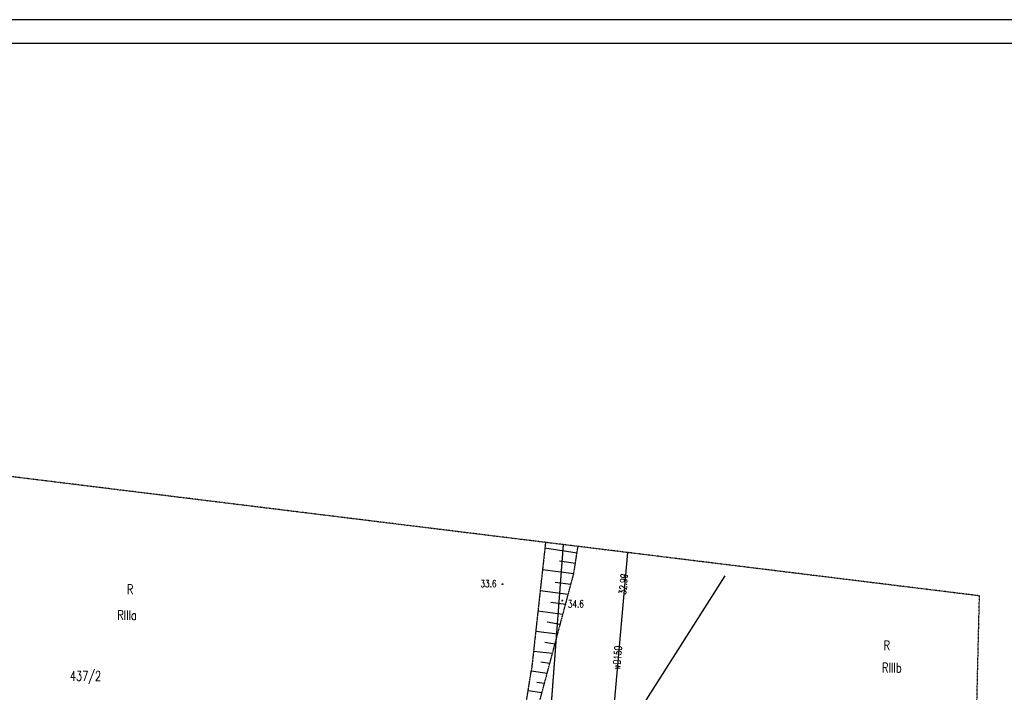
# Model space of a CAD drawing. Header units: millimetres. Extents: x 6197 to 108098, y 4257 to 29730.
# Tile 129 of 148: x 27083 to 29146, y 28321 to 29730. Entities that reach past the tile are written whole.
import ezdxf
from ezdxf.enums import TextEntityAlignment as Align

# ---------------------------------------------------------------- set-up
doc = ezdxf.new("R2010")
doc.units = ezdxf.units.MM
doc.linetypes.add('2', pattern=[1, 0.5, -0.5])
doc.linetypes.add('9', pattern=[1.75, 1.25, -0.5])
for name, color, linetype in [('000_Inne__niezydentyfikowane_', 7, 'Continuous'), ('209-oznaczenie_konturu_klasyfik', 7, 'Continuous'), ('210-oznaczenie_konturu_uzytku_g', 7, 'Continuous'), ('211-numer_dzialki_ewidencyjnej', 7, 'Continuous'), ('218-kontur_uzytku_gruntowego', 7, 'Continuous'), ('219-dzialka_ewidencyjna', 7, 'Continuous'), ('pikieta_naturalna', 7, 'Continuous'), ('pikieta_naturalna-Atr2', 7, 'Continuous'), ('przewod_elektroenergetyczny_pod', 7, 'Continuous'), ('przewod_wodociagowy', 7, 'Continuous'), ('przewod_wodociagowy-Atr1', 7, 'Continuous'), ('rzedna-Atr2', 7, 'Continuous'), ('skarpa_nieumocniona', 7, 'Continuous'), ('Zakres', 7, 'Continuous')]:
    doc.layers.add(name, color=color, linetype=linetype)
doc.styles.add('STYL_ARIAL', font='simplex', dxfattribs={"width": 0.75, "oblique": 0.1})

# ---------------------------------------------------------------- blocks, each defined once
blk = doc.blocks.new('PW01')
at = {"color": 7}
blk.add_polyline3d([(0.045, 0, 0), (0.0318, -0.0318, 0), (0, -0.045, 0), (-0.0318, -0.0318, 0), (-0.045, 0, 0), (-0.0318, 0.0318, 0), (0, 0.045, 0), (0.0318, 0.0318, 0), (0.045, 0, 0)], dxfattribs=at)

msp = doc.modelspace()

# ---------------------------------------------------------------- linework, layer by layer
for p, q in [((31355.149, 29729.717), (23355.149, 29729.717)), ((31305.149, 29679.717), (23405.149, 29679.717))]:
    msp.add_line(p, q)
at = {"layer": '000_Inne__niezydentyfikowane_', "color": 7}
for points in [[(28250.648, 28612.222, 0), (28183.248, 28622.622, 0)], [(28247.248, 28590.222, 0), (28214.048, 28595.422, 0)], [(28243.848, 28568.422, 0), (28178.248, 28576.822, 0)], [(28237.744, 28546.41, 0), (28204.648, 28550.822, 0)], [(28232.152, 28525.454, 0), (28173.448, 28533.422, 0)], [(28226.624, 28504.75, 0), (28195.678, 28508.528, 0)], [(28220.926, 28483.404, 0), (28168.848, 28490.622, 0)], [(28215.414, 28462.754, 0), (28188.372, 28467.518, 0)], [(28209.91, 28442.136, 0), (28164.048, 28448.222, 0)], [(28204.324, 28421.212, 0), (28182.912, 28424.86, 0)], [(28199.182, 28401.946, 0), (28159.448, 28406.222, 0)], [(28193.584, 28380.974, 0), (28174.898, 28383.948, 0)], [(28187.912, 28359.728, 0), (28154.848, 28364.822, 0)], [(28182.47, 28339.344, 0), (28166.486, 28341.376, 0)], [(28177.24, 28319.752, 0), (28148.166, 28323.818, 0)]]:
    msp.add_polyline3d(points, dxfattribs=at)
at = {"layer": '218-kontur_uzytku_gruntowego', "color": 3, "linetype": '2'}
msp.add_polyline3d([(28221.658, 28630.008, 0), (28165.648, 27889.422, 0)], dxfattribs=at)
at = {"layer": '219-dzialka_ewidencyjna', "color": 7}
msp.add_polyline3d([(28221.706, 28630.004, 0), (28166.048, 27890.022, 0)], dxfattribs=at)
at = {"layer": 'przewod_elektroenergetyczny_pod', "color": 1}
msp.add_polyline3d([(27911.126, 27541.87, 0), (28561.448, 28564.822, 0)], dxfattribs=at)
at = {"layer": 'przewod_wodociagowy', "color": 5}
msp.add_polyline3d([(28356.728, 28613.382, 0), (28318.848, 28188.022, 0), (28373.048, 28158.622, 0), (28826.448, 27876.022, 0), (28982.048, 27755.022, 0), (29072.828, 27638.588, 0)], dxfattribs=at)
at = {"layer": 'skarpa_nieumocniona', "color": 7, "linetype": '9'}
for points in [[(28184.626, 28634.568, 0), (28155.248, 28368.022, 0)], [(28244.048, 28570.022, 0), (28252.702, 28626.188, 0)], [(28168.888, 28288.462, 0), (28244.048, 28570.022, 0)], [(28142.548, 28288.742, 0), (28155.248, 28368.022, 0)]]:
    msp.add_polyline3d(points, dxfattribs=at)
at = {"layer": 'Zakres', "color": 5, "linetype": '2'}
msp.add_polyline3d([(29073.912, 27683.794, 0), (29094.048, 28522.622, 0), (28356.728, 28613.382, 0), (28252.702, 28626.188, 0), (28221.706, 28630.004, 0), (28221.658, 28630.008, 0), (28184.626, 28634.568, 0), (26798.958, 28805.136, 0)], dxfattribs=at)

# ---------------------------------------------------------------- block references
at = {"layer": 'pikieta_naturalna', "color": 7, "xscale": 20, "yscale": 20, "zscale": 20}
for p in [(28094.448, 28547.222), (28219.848, 28512.622)]:
    msp.add_blockref('PW01', p, dxfattribs=at)

# ---------------------------------------------------------------- texts
at = {"layer": '209-oznaczenie_konturu_klasyfik', "color": 3, "style": 'STYL_ARIAL', "width": 0.75}
for s, p in [('RIIIa', (27287.08, 28492.224)), ('RIIIb', (28889.82, 28382.06))]:
    msp.add_text(s, height=20, dxfattribs=at).set_placement(p, align=Align.TOP_LEFT)
at = {"layer": '210-oznaczenie_konturu_uzytku_g', "color": 3, "style": 'STYL_ARIAL', "width": 0.75}
for p in [(27307.292, 28520.378), (28893.208, 28402.716)]:
    msp.add_text('R', height=20, dxfattribs=at).set_placement(p, align=Align.BOTTOM_LEFT)
at = {"layer": '211-numer_dzialki_ewidencyjnej', "color": 7, "style": 'STYL_ARIAL', "width": 0.75}
msp.add_text('437/2', height=20, dxfattribs=at).set_placement((27187.872, 28364.894), align=Align.TOP_LEFT)
at = {"layer": 'pikieta_naturalna-Atr2', "color": 7, "style": 'STYL_ARIAL', "width": 0.75}
for s, p in [('33.6', (28048.208, 28536.104)), ('34.6', (28231.36, 28493.89))]:
    msp.add_text(s, height=15, dxfattribs=at).set_placement(p, align=Align.BOTTOM_LEFT)
at = {"layer": 'przewod_wodociagowy-Atr1', "color": 5, "style": 'STYL_ARIAL', "width": 0.75}
msp.add_text('wD150', height=15, rotation=85.3381, dxfattribs=at).set_placement((28333.258, 28368.344), align=Align.MIDDLE_LEFT)
at = {"layer": 'rzedna-Atr2', "color": 5, "style": 'STYL_ARIAL', "width": 0.75}
msp.add_text('32.99', height=15, rotation=84.911, dxfattribs=at).set_placement((28357.772, 28524.684), align=Align.BOTTOM_LEFT)

doc.saveas('drawing.dxf')
